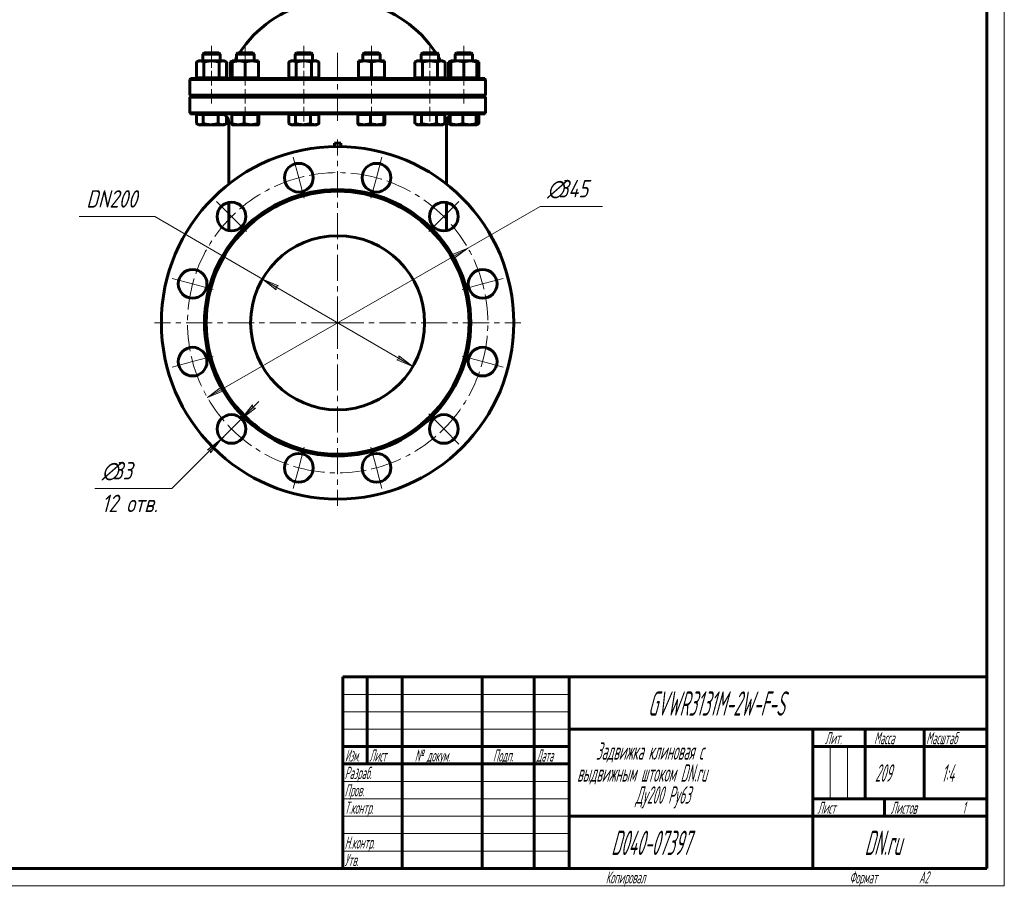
# Model space of a CAD drawing. Header units: millimetres. Extents: x 0 to 594, y 0 to 420.
# Tile 11 of 12: x 311 to 594, y 0 to 249. Entities that reach past the tile are written whole.
import ezdxf

# ---------------------------------------------------------------- set-up
doc = ezdxf.new("R2010")
doc.units = ezdxf.units.MM
for name, pattern in [('K5LT_AXLED', [12, 7.5, -1.5, 1.5, -1.5]), ('K5LT_BASIC', [0]), ('K5LT_THIN', [0])]:
    doc.linetypes.add(name, pattern=pattern)
doc.layers.add('Системный слой', color=7, linetype='Continuous')
doc.layers.add('Системный слой (1)', color=251, linetype='Continuous', true_color=0x6c6c6c)
doc.styles.add('KDIMTEXTSTYLE', font='GOST_AU.SHX', dxfattribs={"width": 0.96, "oblique": 15, "height": 5})
doc.styles.add('KTEXTSTYLE', font='GOST_AU.SHX', dxfattribs={"width": 0.56, "height": 5})
doc.dimstyles.new('KDIMSTYLE (0.25)', dxfattribs={"dimtxt": 5, "dimasz": 1, "dimexe": 2, "dimexo": 0, "dimgap": 1, "dimtad": 1, "dimlfac": 4, "dimtxsty": 'KDIMTEXTSTYLE', "dimsah": 1, "dimcen": 0, "dimdle": 1, "dimadec": 0, "dimazin": 0, "dimtfac": 0.667, "dimtmove": 0, "dimatfit": 3, "dimfxl": 1, "dimtvp": 1, "dimtolj": 1, "dimtzin": 0, "dimarcsym": 0})

# ---------------------------------------------------------------- blocks, each defined once
blk = doc.blocks.new('U52')
at = {"layer": 'Системный слой (1)', "color": 143, "linetype": 'K5LT_BASIC', "lineweight": 60, "true_color": 0x33acca}
for p, q in [((433.75, 214.39), (433.75, 201.54)), ((433.75, 196.26), (433.75, 188.15))]:
    blk.add_line(p, q, dxfattribs=at)
blk = doc.blocks.new('U55')
at = {"layer": 'Системный слой (1)', "color": 143, "linetype": 'K5LT_BASIC', "lineweight": 60, "true_color": 0x33acca}
for start, end in [(140.5799, 180), (90.0001, 140.5799)]:
    blk.add_arc((436.25, 219.21), 2.5, start, end, dxfattribs=at)
blk = doc.blocks.new('U56')
at = {"layer": 'Системный слой (1)', "color": 143, "linetype": 'K5LT_BASIC', "lineweight": 60, "true_color": 0x33acca}
for p, q in [((371.25, 201.54), (371.25, 214.39)), ((371.25, 188.15), (371.25, 196.26))]:
    blk.add_line(p, q, dxfattribs=at)
blk = doc.blocks.new('U57')
at = {"layer": 'Системный слой (1)', "color": 143, "linetype": 'K5LT_BASIC', "lineweight": 60, "true_color": 0x33acca}
for start, end in [(102.8396, 146.6923), (33.3077, 77.1604)]:
    blk.add_arc((402.5, 220.68), 33.75, start, end, dxfattribs=at)
blk = doc.blocks.new('U61')
at = {"layer": 'Системный слой (1)', "color": 143, "linetype": 'K5LT_BASIC', "lineweight": 60, "true_color": 0x33acca}
for p, q in [((371.85, 236.69), (371.65, 236.58)), ((372.05, 236.77), (371.85, 236.69)), ((372.23, 236.84), (372.05, 236.77))]:
    blk.add_line(p, q, dxfattribs=at)
blk = doc.blocks.new('U64')
at = {"layer": 'Системный слой (1)', "color": 143, "linetype": 'K5LT_BASIC', "lineweight": 60, "true_color": 0x33acca}
for p, q in [((438.58, 239.21), (436.6, 239.21)), ((440.84, 239.21), (438.58, 239.21))]:
    blk.add_line(p, q, dxfattribs=at)
blk = doc.blocks.new('U65')
at = {"layer": 'Системный слой (1)', "color": 143, "linetype": 'K5LT_BASIC', "lineweight": 60, "true_color": 0x33acca}
for p, q in [((442.46, 218.59), (442.47, 218.59)), ((442.47, 218.59), (442.47, 218.59)), ((442.47, 218.59), (442.48, 218.59)), ((442.48, 218.59), (442.52, 218.64)), ((442.52, 218.64), (442.56, 218.75)), ((442.56, 218.75), (442.6, 218.92))]:
    blk.add_line(p, q, dxfattribs=at)
blk = doc.blocks.new('U66')
at = {"layer": 'Системный слой (1)', "color": 143, "linetype": 'K5LT_BASIC', "lineweight": 60, "true_color": 0x33acca}
for p, q in [((388.47, 218.92), (388.52, 218.89)), ((388.52, 218.89), (388.57, 218.86)), ((388.57, 218.86), (388.61, 218.84)), ((388.61, 218.84), (388.89, 218.7)), ((388.89, 218.7), (389.16, 218.61)), ((389.16, 218.61), (389.43, 218.59))]:
    blk.add_line(p, q, dxfattribs=at)
blk = doc.blocks.new('U70')
at = {"layer": 'Системный слой (1)', "color": 143, "linetype": 'K5LT_BASIC', "lineweight": 60, "true_color": 0x33acca}
for p, q in [((379.72, 218.59), (379.73, 218.59)), ((379.73, 218.59), (379.73, 218.59)), ((379.73, 218.59), (379.74, 218.59)), ((379.74, 218.59), (379.78, 218.64)), ((379.78, 218.64), (379.82, 218.75)), ((379.82, 218.75), (379.87, 218.92))]:
    blk.add_line(p, q, dxfattribs=at)
blk = doc.blocks.new('U71')
at = {"layer": 'Системный слой (1)', "color": 143, "linetype": 'K5LT_BASIC', "lineweight": 60, "true_color": 0x33acca}
for p, q in [((415.94, 218.59), (415.95, 218.59)), ((415.95, 218.59), (415.96, 218.59)), ((415.96, 218.59), (416, 218.64)), ((415.96, 218.59), (415.96, 218.59)), ((416, 218.64), (416.04, 218.75)), ((416.04, 218.75), (416.09, 218.92))]:
    blk.add_line(p, q, dxfattribs=at)
blk = doc.blocks.new('U72')
at = {"layer": 'Системный слой (1)', "color": 143, "linetype": 'K5LT_BASIC', "lineweight": 60, "true_color": 0x33acca}
for p, q in [((410.3, 239.21), (410.09, 239.21)), ((414.32, 239.21), (410.3, 239.21))]:
    blk.add_line(p, q, dxfattribs=at)
blk = doc.blocks.new('U73')
at = {"layer": 'Системный слой (1)', "color": 143, "linetype": 'K5LT_BASIC', "lineweight": 60, "true_color": 0x33acca}
for p, q in [((424.69, 218.92), (424.74, 218.89)), ((424.74, 218.89), (424.79, 218.86)), ((424.79, 218.86), (424.83, 218.84)), ((424.83, 218.84), (425.12, 218.7)), ((425.12, 218.7), (425.38, 218.61)), ((425.38, 218.61), (425.65, 218.59))]:
    blk.add_line(p, q, dxfattribs=at)
blk = doc.blocks.new('U74')
at = {"layer": 'Системный слой (1)', "color": 143, "linetype": 'K5LT_BASIC', "lineweight": 60, "true_color": 0x33acca}
for p, q in [((427.84, 239.21), (426.9, 239.21)), ((431.13, 239.21), (427.84, 239.21))]:
    blk.add_line(p, q, dxfattribs=at)
blk = doc.blocks.new('U75')
at = {"layer": 'Системный слой (1)', "color": 143, "linetype": 'K5LT_BASIC', "lineweight": 60, "true_color": 0x33acca}
for p, q in [((434.4, 218.92), (434.45, 218.89)), ((434.45, 218.89), (434.49, 218.86)), ((434.49, 218.86), (434.54, 218.84)), ((434.54, 218.84), (434.67, 218.77)), ((434.67, 218.77), (434.79, 218.71)), ((434.79, 218.71), (434.91, 218.66))]:
    blk.add_line(p, q, dxfattribs=at)
blk = doc.blocks.new('U76')
at = {"layer": 'Системный слой (1)', "color": 143, "linetype": 'K5LT_BASIC', "lineweight": 60, "true_color": 0x33acca}
for p, q in [((442.55, 218.71), (442.7, 218.77)), ((442.7, 218.77), (442.87, 218.84)), ((442.87, 218.84), (443.04, 218.92))]:
    blk.add_line(p, q, dxfattribs=at)
blk = doc.blocks.new('U77')
at = {"layer": 'Системный слой (1)', "color": 143, "linetype": 'K5LT_BASIC', "lineweight": 60, "true_color": 0x33acca}
for p, q in [((361.95, 218.92), (362, 218.89)), ((362, 218.89), (362.05, 218.86)), ((362.05, 218.86), (362.1, 218.84)), ((362.1, 218.84), (362.38, 218.7)), ((362.38, 218.7), (362.65, 218.61)), ((362.65, 218.61), (362.91, 218.59))]:
    blk.add_line(p, q, dxfattribs=at)
blk = doc.blocks.new('U78')
at = {"layer": 'Системный слой (1)', "color": 143, "linetype": 'K5LT_BASIC', "lineweight": 60, "true_color": 0x33acca}
for p, q in [((434.59, 236.69), (434.39, 236.58)), ((434.78, 236.77), (434.59, 236.69)), ((434.97, 236.84), (434.78, 236.77))]:
    blk.add_line(p, q, dxfattribs=at)
blk = doc.blocks.new('U79')
at = {"layer": 'Системный слой (1)', "color": 143, "linetype": 'K5LT_BASIC', "lineweight": 60, "true_color": 0x33acca}
for p, q in [((442.65, 236.77), (442.47, 236.84)), ((442.85, 236.69), (442.65, 236.77)), ((443.05, 236.58), (442.85, 236.69))]:
    blk.add_line(p, q, dxfattribs=at)
blk = doc.blocks.new('U81')
at = {"layer": 'Системный слой (1)', "color": 30, "linetype": 'K5LT_AXLED', "lineweight": 18, "true_color": 0xff8000}
for q in [(402.5, 214.34), (349.87, 161.71), (455.12, 161.71), (402.5, 109.09)]:
    blk.add_line((402.5, 161.71), q, dxfattribs=at)
blk = doc.blocks.new('U83')
at = {"layer": 'Системный слой (1)', "color": 30, "linetype": 'K5LT_AXLED', "lineweight": 18, "true_color": 0xff8000}
for p, q in [((391.34, 203.37), (389.75, 209.28)), ((413.66, 203.37), (415.24, 209.28)), ((392.92, 197.45), (391.34, 203.37)), ((412.07, 197.45), (413.66, 203.37)), ((372, 192.21), (367.67, 196.54)), ((432.99, 192.21), (437.32, 196.54)), ((376.33, 187.88), (372, 192.21)), ((428.66, 187.88), (432.99, 192.21)), ((360.84, 172.87), (354.93, 174.46)), ((366.76, 171.29), (360.84, 172.87)), ((438.24, 171.29), (444.15, 172.87)), ((444.15, 172.87), (450.07, 174.46)), ((360.84, 150.55), (354.93, 148.97)), ((366.76, 152.14), (360.84, 150.55)), ((438.24, 152.14), (444.15, 150.55)), ((444.15, 150.55), (450.07, 148.97)), ((376.33, 135.55), (372, 131.22)), ((428.66, 135.55), (432.99, 131.22)), ((372, 131.22), (367.67, 126.89)), ((432.99, 131.22), (437.32, 126.89)), ((392.92, 125.97), (391.34, 120.06)), ((412.07, 125.97), (413.66, 120.06)), ((391.34, 120.06), (389.75, 114.14)), ((413.66, 120.06), (415.24, 114.14))]:
    blk.add_line(p, q, dxfattribs=at)
for start, end in [(75, 105), (105, 135), (45, 75), (135, 165), (15, 45), (165, 195), (345, 15), (195, 225), (315, 345), (225, 255), (285, 315), (255, 285)]:
    blk.add_arc((402.5, 161.71), 43.12, start, end, dxfattribs=at)
blk = doc.blocks.new('D7')
at = {"layer": 'Системный слой (1)'}
for points in [[(435.89, 180.12), (439.9, 183.18), (435.23, 181.26), (436, 180.94)], [(365.1, 140.24), (369.76, 142.16), (369, 142.48), (369.1, 143.3)]]:
    blk.add_hatch(color=7, dxfattribs=at).paths.add_polyline_path(points)
at = {"layer": 'Системный слой (1)', "color": 7, "linetype": 'K5LT_THIN', "lineweight": 18, "true_color": 0xffffff}
for p, q in [((439.9, 183.18), (460.7, 195.12)), ((365.1, 140.24), (439.9, 183.18)), ((435.23, 181.26), (439.9, 183.18)), ((436, 180.94), (435.23, 181.26)), ((439.9, 183.18), (435.89, 180.12)), ((435.89, 180.12), (436, 180.94)), ((365.1, 140.24), (369.1, 143.3)), ((369.76, 142.16), (365.1, 140.24)), ((369.1, 143.3), (369, 142.48)), ((369, 142.48), (369.76, 142.16))]:
    blk.add_line(p, q, dxfattribs=at)
blk.add_wipeout([(462.7, 196.12), (462.7, 203.51), (476.01, 203.51), (476.01, 196.12)]).dxf.layer = 'Системный слой (1)'
blk.add_line((460.7, 195.12), (478.56, 195.12), dxfattribs=at)
at = {"layer": 'Системный слой (1)', "color": 7, "char_height": 5, "attachment_point": 1, "style": 'KTEXTSTYLE'}
for s, insert in [('\\H5.0;\\W1.000;\\Q15;\\Q15;\\W0.960;∅', (462.7, 202.71)), ('\\H5.0;\\W1.000;\\Q15;\\Q15;\\W0.960;345', (466.01, 202.71))]:
    blk.add_mtext(s, dxfattribs=dict(at, insert=insert))
blk = doc.blocks.new('KDIMARROW_01')
at = {"layer": 'Системный слой'}
blk.add_hatch(color=0, dxfattribs=at).paths.add_polyline_path([(0, 0), (-5, 0.66), (-4.5, 0), (-5, -0.66)])
at = {"layer": 'Системный слой', "color": 0, "linetype": 'K5LT_THIN', "lineweight": 18}
for p, q in [((-4.5, 0), (-5, 0.66)), ((-5, 0.66), (0, 0)), ((0, 0), (-5, -0.66)), ((-5, -0.66), (-4.5, 0))]:
    blk.add_line(p, q, dxfattribs=at)
at = {"layer": 'Системный слой (1)', "color": 0, "linetype": 'K5LT_THIN', "lineweight": 18}
blk.add_line((402.5, 161.71), (402.25, 161.71), dxfattribs=at)
blk = doc.blocks.new('D8')
at = {"layer": 'Системный слой (1)'}
for points in [[(374.93, 134.13), (378.93, 137.19), (378.11, 137.3), (378, 138.12)], [(366, 124.31), (369.08, 128.31), (365.07, 125.25), (365.89, 125.13)]]:
    blk.add_hatch(color=7, dxfattribs=at).paths.add_polyline_path(points)
at = {"layer": 'Системный слой (1)', "color": 7, "linetype": 'K5LT_THIN', "lineweight": 18, "true_color": 0xffffff}
for p, q in [((374.93, 134.13), (379.89, 139.07)), ((378, 138.12), (374.93, 134.13)), ((374.93, 134.13), (378.93, 137.19)), ((378.11, 137.3), (378, 138.12)), ((378.93, 137.19), (378.11, 137.3)), ((374.93, 134.13), (369.08, 128.31)), ((369.08, 128.31), (354.84, 114.13)), ((369.08, 128.31), (364.12, 123.37)), ((369.08, 128.31), (365.07, 125.25)), ((366, 124.31), (369.08, 128.31)), ((365.07, 125.25), (365.89, 125.13)), ((365.89, 125.13), (366, 124.31))]:
    blk.add_line(p, q, dxfattribs=at)
blk.add_wipeout([(334.72, 105.75), (334.72, 122.51), (352.12, 122.51), (352.12, 105.75)]).dxf.layer = 'Системный слой (1)'
blk.add_line((354.84, 114.13), (332.72, 114.13), dxfattribs=at)
at = {"layer": 'Системный слой (1)', "color": 7, "char_height": 5, "attachment_point": 1, "style": 'KTEXTSTYLE'}
for s, insert in [('\\H5.0;\\W1.000;\\Q15;\\Q15;\\W0.960;∅', (334.72, 121.72)), ('\\H5.0;\\W1.000;\\Q15;\\Q15;\\W0.960;33', (338.03, 121.72)), ('\\H5.0;\\W1.000;\\Q15;\\Q15;\\W0.960;12 отв.', (334.72, 112.33))]:
    blk.add_mtext(s, dxfattribs=dict(at, insert=insert))
blk = doc.blocks.new('D9')
at = {"layer": 'Системный слой (1)'}
for points in [[(385.53, 172.32), (380.88, 174.27), (384.87, 171.19), (384.77, 172.01)], [(424.12, 149.16), (420.12, 152.24), (420.22, 151.42), (419.46, 151.1)]]:
    blk.add_hatch(color=7, dxfattribs=at).paths.add_polyline_path(points)
at = {"layer": 'Системный слой (1)', "color": 7, "linetype": 'K5LT_THIN', "lineweight": 18, "true_color": 0xffffff}
for p, q in [((380.88, 174.27), (349.98, 192.21)), ((380.88, 174.27), (385.53, 172.32)), ((384.87, 171.19), (380.88, 174.27)), ((424.12, 149.16), (380.88, 174.27)), ((385.53, 172.32), (384.77, 172.01)), ((384.77, 172.01), (384.87, 171.19)), ((419.46, 151.1), (420.22, 151.42)), ((424.12, 149.16), (419.46, 151.1)), ((420.22, 151.42), (420.12, 152.24)), ((420.12, 152.24), (424.12, 149.16))]:
    blk.add_line(p, q, dxfattribs=at)
blk.add_wipeout([(330.29, 193.21), (330.29, 200.59), (347.28, 200.59), (347.28, 193.21)]).dxf.layer = 'Системный слой (1)'
blk.add_line((349.98, 192.21), (328.29, 192.21), dxfattribs=at)
at = {"layer": 'Системный слой (1)', "color": 7, "insert": (330.29, 199.79), "char_height": 5, "attachment_point": 1, "style": 'KTEXTSTYLE'}
blk.add_mtext('\\H5.0;\\W1.000;\\Q15;\\Q15;\\W0.960;DN200', dxfattribs=at)
blk = doc.blocks.new('U84')
at = {"color": 7, "linetype": 'K5LT_THIN', "lineweight": 18, "true_color": 0xffffff}
for p, q in [((594, 420), (594, 0)), ((404, 55), (469, 55)), ((404, 50), (469, 50)), ((404, 45), (469, 45)), ((543.96, 25), (543.96, 40)), ((548.98, 25), (548.98, 40)), ((404, 30), (469, 30)), ((404, 25), (469, 25)), ((404, 20), (469, 20)), ((404, 15), (469, 15)), ((404, 10), (469, 10)), ((594, 0), (0, 0))]:
    blk.add_line(p, q, dxfattribs=at)
at = {"color": 143, "linetype": 'K5LT_BASIC', "lineweight": 60, "true_color": 0x33acca}
for p, q in [((589, 415), (589, 5)), ((404, 60), (589, 60)), ((404, 5), (404, 60)), ((411, 35), (411, 60)), ((421, 5), (421, 60)), ((444, 5), (444, 60)), ((459, 5), (459, 60)), ((469, 5), (469, 60)), ((469, 45), (589, 45)), ((539, 5), (539, 45)), ((554, 25), (554, 45)), ((571, 25), (571, 45)), ((404, 40), (469, 40)), ((539, 40), (554, 40)), ((554, 40), (589, 40)), ((404, 35), (469, 35)), ((539, 25), (589, 25)), ((559.57, 20), (559.57, 25)), ((469, 20), (539, 20)), ((539, 20), (589, 20)), ((589, 5), (20, 5))]:
    blk.add_line(p, q, dxfattribs=at)
at = {"color": 7, "attachment_point": 1, "style": 'KTEXTSTYLE'}
for s, insert, char_height in [('\\H5.0;\\W1.000;\\Q15;\\Q15;\\W0.560;\\H7.00;GVWR3131M-2W-F-S', (491.61, 55.86), 7), ('\\H5.0;\\W1.000;\\Q15;\\Q15;\\W0.560;\\H3.50;Лит.', (542.47, 44.18), 3.5), ('\\H5.0;\\W1.000;\\Q15;\\Q15;\\W0.560;\\H3.50;Масса', (556.58, 44.18), 3.5), ('\\H5.0;\\W1.000;\\Q15;\\Q15;\\W0.540;\\H3.50;Масштаб', (571.52, 44.18), 3.5), ('\\H5.0;\\W1.000;\\Q15;\\Q15;\\W0.560;Задвижка клиновая с', (476.7, 41.21), 5), ('\\H5.0;\\W1.000;\\Q15;\\Q15;\\W0.458;\\H3.50;Изм.', (404.62, 39.18), 3.5), ('\\H5.0;\\W1.000;\\Q15;\\Q15;\\W0.467;\\H3.50;Лист', (411.61, 39.18), 3.5), ('\\H5.0;\\W1.000;\\Q15;\\Q15;\\W0.560;\\H3.50;№ докум.', (424.63, 39.18), 3.5), ('\\H5.0;\\W1.000;\\Q15;\\Q15;\\W0.560;\\H3.50;Подп.', (447.1, 39.18), 3.5), ('\\H5.0;\\W1.000;\\Q15;\\Q15;\\W0.467;\\H3.50;Дата', (459.61, 39.18), 3.5), ('\\H5.0;\\W1.000;\\Q15;\\Q15;\\W0.560;\\H3.50;Разраб.', (404.5, 34.18), 3.5), ('\\H5.0;\\W1.000;\\Q15;\\Q15;\\W0.560;выдвижным штоком DN.ru', (471.27, 34.9), 5), ('\\H5.0;\\W1.000;\\Q15;\\Q15;\\W0.560;209', (556.83, 34.9), 5), ('\\H5.0;\\W1.000;\\Q15;\\Q15;\\W0.560;{\\c16737820;1:4}', (575.98, 34.9), 5), ('\\H5.0;\\W1.000;\\Q15;\\Q15;\\W0.560;\\H3.50;Пров.', (404.5, 29.18), 3.5), ('\\H5.0;\\W1.000;\\Q15;\\Q15;\\W0.560;Ду200 Ру63', (488.01, 28.59), 5), ('\\H5.0;\\W1.000;\\Q15;\\Q15;\\W0.560;\\H3.50;Т.контр.', (404.5, 24.18), 3.5), ('\\H5.0;\\W1.000;\\Q15;\\Q15;\\W0.560;\\H3.50;Лист', (540.32, 24.18), 3.5), ('\\H5.0;\\W1.000;\\Q15;\\Q15;\\W0.560;\\H3.50;Листов', (561.36, 24.18), 3.5), ('\\H5.0;\\W1.000;\\Q15;\\Q15;\\W0.560;\\H3.50;1', (581.91, 24.18), 3.5), ('\\H5.0;\\W1.000;\\Q15;\\Q15;\\W0.560;\\H3.50;Н.контр.', (404.5, 14.18), 3.5), ('\\H5.0;\\W1.000;\\Q15;\\Q15;\\W0.560;\\H7.00;D040-07397', (481.06, 15.86), 7), ('\\H5.0;\\W1.000;\\Q15;\\Q15;\\W0.560;\\H7.00;DN.ru', (553.84, 15.86), 7), ('\\H5.0;\\W1.000;\\Q15;\\Q15;\\W0.560;\\H3.50;Утв.', (404.5, 9.18), 3.5), ('\\H5.0;\\W1.000;\\Q15;\\Q15;\\W0.560;\\H3.50;Копировал', (479.5, 4.18), 3.5), ('\\H5.0;\\W1.000;\\Q15;\\Q15;\\W0.560;\\H3.50;Формат', (549.5, 4.18), 3.5), ('\\H5.0;\\W1.000;\\Q15;\\Q15;\\W0.560;\\H3.50;A2', (569.5, 4.18), 3.5)]:
    blk.add_mtext(s, dxfattribs=dict(at, insert=insert, char_height=char_height))

msp = doc.modelspace()

# ---------------------------------------------------------------- linework, layer by layer
at = {"layer": 'Системный слой (1)', "color": 30, "linetype": 'K5LT_AXLED', "lineweight": 18, "true_color": 0xff8000}
for p, q in [((366.2748, 241.2123), (366.2748, 234.8756)), ((375.9806, 234.8756), (375.9806, 241.2123)), ((392.7914, 234.8756), (392.7914, 241.2123)), ((412.2028, 234.8756), (412.2028, 241.2123)), ((429.0136, 234.8756), (429.0136, 241.2123)), ((438.7193, 241.2123), (438.7193, 234.8756)), ((402.4971, 219.7123), (402.4971, 240.0629)), ((366.2748, 234.0373), (366.2748, 229.8373)), ((375.9806, 229.8373), (375.9806, 234.0373)), ((392.7914, 229.8373), (392.7914, 234.0373)), ((412.2028, 229.8373), (412.2028, 234.0373)), ((429.0136, 229.8373), (429.0136, 234.0373)), ((438.7193, 234.0373), (438.7193, 229.8373)), ((366.2748, 228.8373), (366.2748, 224.7123)), ((375.9806, 224.7123), (375.9806, 228.8373)), ((392.7914, 224.7123), (392.7914, 228.8373)), ((412.2028, 224.7123), (412.2028, 228.8373)), ((429.0136, 224.7123), (429.0136, 228.8373)), ((438.7193, 228.8373), (438.7193, 224.7123)), ((375.9806, 219.5123), (375.9806, 223.7123)), ((392.7914, 219.5123), (392.7914, 223.7123)), ((412.2028, 219.5123), (412.2028, 223.7123)), ((429.0136, 219.5123), (429.0136, 223.7123))]:
    msp.add_line(p, q, dxfattribs=at)
at = {"layer": 'Системный слой (1)', "color": 143, "linetype": 'K5LT_BASIC', "lineweight": 60, "true_color": 0x33acca}
for p, q in [((364.1583, 239.2123), (363.7748, 238.8289)), ((363.7748, 236.9123), (363.7748, 238.8289)), ((363.7748, 238.8289), (367.3783, 238.8289)), ((368.3914, 239.2123), (364.1583, 239.2123)), ((367.3783, 238.8289), (368.7748, 238.8289)), ((368.3914, 239.2123), (368.7748, 238.8289)), ((368.7748, 236.9123), (368.7748, 238.8289)), ((373.864, 239.2123), (373.4806, 238.8289)), ((373.4806, 238.8289), (378.0578, 238.8289)), ((373.4806, 236.9123), (373.4806, 238.8289)), ((378.0972, 239.2123), (373.864, 239.2123)), ((378.0578, 238.8289), (378.4806, 238.8289)), ((378.0972, 239.2123), (378.4806, 238.8289)), ((378.4806, 236.9123), (378.4806, 238.8289)), ((390.6748, 239.2123), (390.2914, 238.8289)), ((390.2914, 238.8289), (395.2858, 238.8289)), ((390.2914, 236.9123), (390.2914, 238.8289)), ((394.9079, 239.2123), (390.6748, 239.2123)), ((394.9079, 239.2123), (395.2914, 238.8289)), ((395.2858, 238.8289), (395.2914, 238.8289)), ((395.2914, 236.9123), (395.2914, 238.8289)), ((410.0862, 239.2123), (409.7028, 238.8289)), ((409.7028, 238.8289), (409.9595, 238.8289)), ((409.7028, 236.9123), (409.7028, 238.8289)), ((409.9595, 238.8289), (414.7028, 238.8289)), ((414.3194, 239.2123), (414.7028, 238.8289)), ((414.7028, 236.9123), (414.7028, 238.8289)), ((426.897, 239.2123), (426.5136, 238.8289)), ((426.5136, 238.8289), (427.6225, 238.8289)), ((426.5136, 236.9123), (426.5136, 238.8289)), ((427.6225, 238.8289), (431.5136, 238.8289)), ((431.1302, 239.2123), (431.5136, 238.8289)), ((431.5136, 236.9123), (431.5136, 238.8289)), ((436.6027, 239.2123), (436.2193, 238.8289)), ((436.2193, 236.9123), (436.2193, 238.8289)), ((436.2193, 238.8289), (438.5532, 238.8289)), ((438.5532, 238.8289), (441.2193, 238.8289)), ((440.8359, 239.2123), (441.2193, 238.8289)), ((441.2193, 236.9123), (441.2193, 238.8289)), ((362.5248, 236.9123), (361.9447, 236.5774)), ((361.9447, 232.0373), (361.9447, 236.5774)), ((362.5248, 236.9123), (363.0273, 236.9123)), ((363.0273, 236.9123), (366.2748, 236.9123)), ((364.1098, 232.0373), (364.1098, 236.5774)), ((366.2748, 236.9123), (369.5224, 236.9123)), ((368.4399, 232.0373), (368.4399, 236.5774)), ((369.5224, 236.9123), (370.0248, 236.9123)), ((370.0248, 236.9123), (370.605, 236.5774)), ((370.605, 232.0373), (370.605, 236.5774)), ((372.2306, 236.9123), (371.6504, 236.5774)), ((371.6504, 232.0373), (371.6504, 236.5774)), ((372.2306, 236.5774), (372.2306, 236.9123)), ((372.2306, 236.9123), (374.1056, 236.9123)), ((372.2306, 232.0373), (372.2306, 236.5774)), ((374.1056, 236.9123), (377.8556, 236.9123)), ((375.9806, 232.0373), (375.9806, 236.5774)), ((377.8556, 236.9123), (379.7306, 236.9123)), ((379.7306, 236.9123), (379.7306, 236.5774)), ((379.7306, 232.0373), (379.7306, 236.5774)), ((389.0414, 236.9123), (388.4612, 236.5774)), ((388.4612, 232.0373), (388.4612, 236.5774)), ((389.0414, 236.9123), (389.5438, 236.9123)), ((389.5438, 236.9123), (392.7914, 236.9123)), ((390.6263, 232.0373), (390.6263, 236.5774)), ((392.7914, 236.9123), (396.0389, 236.9123)), ((394.9564, 232.0373), (394.9564, 236.5774)), ((396.0389, 236.9123), (396.5414, 236.9123)), ((396.5414, 236.9123), (397.1215, 236.5774)), ((397.1215, 232.0373), (397.1215, 236.5774)), ((408.4528, 236.5774), (408.4528, 236.9123)), ((408.4528, 236.9123), (410.3278, 236.9123)), ((408.4528, 232.0373), (408.4528, 236.5774)), ((410.3278, 236.9123), (414.0778, 236.9123)), ((412.2028, 232.0373), (412.2028, 236.5774)), ((414.0778, 236.9123), (415.9528, 236.9123)), ((415.9528, 236.9123), (415.9528, 236.5774)), ((415.9528, 232.0373), (415.9528, 236.5774)), ((425.2636, 236.9123), (424.6834, 236.5774)), ((424.6834, 232.0373), (424.6834, 236.5774)), ((425.2636, 236.9123), (425.766, 236.9123)), ((425.766, 236.9123), (429.0136, 236.9123)), ((426.8485, 232.0373), (426.8485, 236.5774)), ((429.0136, 236.9123), (432.2612, 236.9123)), ((431.1786, 232.0373), (431.1786, 236.5774)), ((432.2612, 236.9123), (432.7636, 236.9123)), ((432.7636, 236.9123), (433.3437, 236.5774)), ((433.3437, 232.0373), (433.3437, 236.5774)), ((434.9693, 236.9123), (434.3892, 236.5774)), ((434.3892, 232.0373), (434.3892, 236.5774)), ((434.9693, 236.5774), (434.9693, 236.9123)), ((434.9693, 236.9123), (436.8443, 236.9123)), ((434.9693, 232.0373), (434.9693, 236.5774)), ((436.8443, 236.9123), (440.5943, 236.9123)), ((438.7193, 232.0373), (438.7193, 236.5774)), ((440.5943, 236.9123), (442.4693, 236.9123)), ((442.4693, 236.9123), (442.4693, 236.5774)), ((442.4693, 236.9123), (443.0494, 236.5774)), ((442.4693, 232.0373), (442.4693, 236.5774)), ((443.0494, 232.0373), (443.0494, 236.5774)), ((361.9447, 232.0373), (364.1098, 232.0373)), ((362.7873, 231.8373), (362.7873, 232.0373)), ((364.1098, 232.0373), (368.4399, 232.0373)), ((368.4399, 232.0373), (370.605, 232.0373)), ((369.7623, 231.8373), (369.7623, 232.0373)), ((371.6504, 232.0373), (372.2306, 232.0373)), ((372.2306, 232.0373), (375.9806, 232.0373)), ((372.4931, 231.8373), (372.4931, 232.0373)), ((375.9806, 232.0373), (379.7306, 232.0373)), ((379.4681, 231.8373), (379.4681, 232.0373)), ((388.4612, 232.0373), (390.6263, 232.0373)), ((389.3039, 231.8373), (389.3039, 232.0373)), ((390.6263, 232.0373), (394.9564, 232.0373)), ((394.9564, 232.0373), (397.1215, 232.0373)), ((396.2789, 231.8373), (396.2789, 232.0373)), ((408.4528, 232.0373), (412.2028, 232.0373)), ((408.7153, 231.8373), (408.7153, 232.0373)), ((412.2028, 232.0373), (415.9528, 232.0373)), ((415.6903, 231.8373), (415.6903, 232.0373)), ((424.6834, 232.0373), (426.8485, 232.0373)), ((425.5261, 231.8373), (425.5261, 232.0373)), ((426.8485, 232.0373), (431.1786, 232.0373)), ((431.1786, 232.0373), (433.3437, 232.0373)), ((432.5011, 231.8373), (432.5011, 232.0373)), ((434.3892, 232.0373), (434.9693, 232.0373)), ((434.9693, 232.0373), (438.7193, 232.0373)), ((435.2318, 231.8373), (435.2318, 232.0373)), ((438.7193, 232.0373), (442.4693, 232.0373)), ((442.2068, 231.8373), (442.2068, 232.0373)), ((442.4693, 232.0373), (443.0494, 232.0373)), ((360.2471, 231.8373), (359.9971, 231.5873)), ((359.9971, 227.0873), (359.9971, 231.5873)), ((359.9971, 231.5873), (444.9971, 231.5873)), ((444.7471, 231.8373), (360.2471, 231.8373)), ((444.7471, 231.8373), (444.9971, 231.5873)), ((444.9971, 227.0873), (444.9971, 231.5873)), ((360.2471, 226.8373), (359.9971, 227.0873)), ((444.9971, 227.0873), (359.9971, 227.0873)), ((360.2471, 226.7123), (359.9971, 226.4623)), ((359.9971, 226.4623), (444.9971, 226.4623)), ((359.9971, 221.9623), (359.9971, 226.4623)), ((360.2471, 226.8373), (444.7471, 226.8373)), ((444.7471, 226.7123), (360.2471, 226.7123)), ((363.7748, 226.7123), (363.7748, 226.8373)), ((368.7748, 226.7123), (368.7748, 226.8373)), ((372.4971, 226.7123), (372.4971, 226.8373)), ((373.4806, 226.7123), (373.4806, 226.8373)), ((378.4806, 226.7123), (378.4806, 226.8373)), ((390.2914, 226.7123), (390.2914, 226.8373)), ((395.2914, 226.7123), (395.2914, 226.8373)), ((409.7028, 226.7123), (409.7028, 226.8373)), ((414.7028, 226.7123), (414.7028, 226.8373)), ((426.5136, 226.7123), (426.5136, 226.8373)), ((431.5136, 226.7123), (431.5136, 226.8373)), ((432.4971, 226.7123), (432.4971, 226.8373)), ((436.2193, 226.7123), (436.2193, 226.8373)), ((441.2193, 226.7123), (441.2193, 226.8373)), ((444.7471, 226.8373), (444.9971, 227.0873)), ((444.7471, 226.7123), (444.9971, 226.4623)), ((444.9971, 221.9623), (444.9971, 226.4623)), ((444.9971, 221.9623), (359.9971, 221.9623)), ((360.2471, 221.7123), (359.9971, 221.9623)), ((360.2471, 221.7123), (444.7471, 221.7123)), ((361.9543, 221.5123), (362.9099, 221.5123)), ((361.9543, 221.5123), (361.9543, 218.9223)), ((362.5248, 221.5123), (362.5248, 221.7123)), ((362.9099, 221.5123), (363.8655, 221.5123)), ((363.8655, 221.5123), (363.8655, 218.9223)), ((363.8655, 221.5123), (366.0257, 221.5123)), ((366.0257, 221.5123), (368.186, 221.5123)), ((368.186, 221.5123), (369.3907, 221.5123)), ((368.186, 221.5123), (368.186, 218.9223)), ((369.3907, 221.5123), (369.7269, 221.5123)), ((370.5954, 220.8957), (370.5954, 218.9223)), ((372.095, 221.5123), (373.894, 221.5123)), ((372.095, 221.5123), (372.095, 218.9223)), ((372.2306, 221.5123), (372.2306, 221.7123)), ((373.894, 221.5123), (375.6929, 221.5123)), ((375.6929, 221.5123), (375.6929, 218.9223)), ((375.6929, 221.5123), (377.6357, 221.5123)), ((377.6357, 221.5123), (379.5785, 221.5123)), ((379.5785, 221.5123), (379.5785, 218.9223)), ((379.5785, 221.5123), (379.7223, 221.5123)), ((379.7223, 221.5123), (379.8661, 221.5123)), ((379.7306, 221.5123), (379.7306, 221.7123)), ((379.8661, 221.5123), (379.8661, 218.9223)), ((388.4708, 221.5123), (389.4264, 221.5123)), ((388.4708, 221.5123), (388.4708, 218.9223)), ((389.0414, 221.5123), (389.0414, 221.7123)), ((389.4264, 221.5123), (390.382, 221.5123)), ((390.382, 221.5123), (392.5422, 221.5123)), ((390.382, 221.5123), (390.382, 218.9223)), ((392.5422, 221.5123), (394.7025, 221.5123)), ((394.7025, 221.5123), (395.9072, 221.5123)), ((394.7025, 221.5123), (394.7025, 218.9223)), ((395.9072, 221.5123), (397.1119, 221.5123)), ((396.5414, 221.5123), (396.5414, 221.7123)), ((397.1119, 221.5123), (397.1119, 218.9223)), ((408.3172, 221.5123), (408.3172, 218.9223)), ((408.3172, 221.5123), (410.1162, 221.5123)), ((408.4528, 221.5123), (408.4528, 221.7123)), ((410.1162, 221.5123), (411.9151, 221.5123)), ((411.9151, 221.5123), (413.8579, 221.5123)), ((411.9151, 221.5123), (411.9151, 218.9223)), ((413.8579, 221.5123), (415.8007, 221.5123)), ((415.8007, 221.5123), (415.8007, 218.9223)), ((415.8007, 221.5123), (415.9445, 221.5123)), ((415.9445, 221.5123), (416.0883, 221.5123)), ((415.9528, 221.5123), (415.9528, 221.7123)), ((416.0883, 221.5123), (416.0883, 218.9223)), ((424.693, 221.5123), (424.693, 218.9223)), ((424.693, 221.5123), (425.6486, 221.5123)), ((425.2636, 221.5123), (425.2636, 221.7123)), ((425.6486, 221.5123), (426.6042, 221.5123)), ((426.6042, 221.5123), (428.7645, 221.5123)), ((426.6042, 221.5123), (426.6042, 218.9223)), ((428.7645, 221.5123), (430.9247, 221.5123)), ((430.9247, 221.5123), (430.9247, 218.9223)), ((430.9247, 221.5123), (432.1294, 221.5123)), ((432.1294, 221.5123), (433.3341, 221.5123)), ((432.7636, 221.5123), (432.7636, 221.7123)), ((433.3341, 221.5123), (433.3341, 218.9223)), ((434.3987, 220.8957), (434.3987, 218.9223)), ((434.8337, 221.2745), (434.8337, 218.9223)), ((435.2672, 221.5123), (436.6327, 221.5123)), ((436.6327, 221.5123), (438.4316, 221.5123)), ((438.4316, 221.5123), (438.4316, 218.9223)), ((438.4316, 221.5123), (440.3744, 221.5123)), ((440.3744, 221.5123), (442.3172, 221.5123)), ((442.3172, 221.5123), (442.3172, 218.9223)), ((442.3172, 221.5123), (442.461, 221.5123)), ((442.461, 221.5123), (442.6048, 221.5123)), ((442.4693, 221.5123), (442.4693, 221.7123)), ((442.6048, 221.5123), (442.6048, 218.9223)), ((442.6048, 221.5123), (443.0398, 221.5123)), ((443.0398, 221.5123), (443.0398, 218.9223)), ((444.7471, 221.7123), (444.9971, 221.9623)), ((362.5248, 218.5873), (362.0958, 218.8351)), ((362.9099, 218.5873), (362.5248, 218.5873)), ((366.0257, 218.5873), (362.9099, 218.5873)), ((369.3907, 218.5873), (366.0257, 218.5873)), ((370.0248, 218.5873), (369.3907, 218.5873)), ((370.0248, 218.5873), (370.4539, 218.8351)), ((371.2471, 214.3907), (371.2471, 219.2123)), ((372.2306, 218.5873), (372.2223, 218.5921)), ((373.894, 218.5873), (372.2306, 218.5873)), ((377.6357, 218.5873), (373.894, 218.5873)), ((379.7223, 218.5873), (377.6357, 218.5873)), ((379.7306, 218.5873), (379.7223, 218.5873)), ((379.7306, 218.5873), (379.7389, 218.5921)), ((389.0414, 218.5873), (388.6123, 218.8351)), ((389.4264, 218.5873), (389.0414, 218.5873)), ((392.5422, 218.5873), (389.4264, 218.5873)), ((395.9072, 218.5873), (392.5422, 218.5873)), ((396.5414, 218.5873), (395.9072, 218.5873)), ((396.5414, 218.5873), (396.9704, 218.8351)), ((408.4528, 218.5873), (408.4445, 218.5921)), ((410.1162, 218.5873), (408.4528, 218.5873)), ((413.8579, 218.5873), (410.1162, 218.5873)), ((415.9445, 218.5873), (413.8579, 218.5873)), ((415.9528, 218.5873), (415.9445, 218.5873)), ((415.9528, 218.5873), (415.9611, 218.5921)), ((425.2636, 218.5873), (424.8345, 218.8351)), ((425.6486, 218.5873), (425.2636, 218.5873)), ((428.7645, 218.5873), (425.6486, 218.5873)), ((432.1294, 218.5873), (428.7645, 218.5873)), ((432.7636, 218.5873), (432.1294, 218.5873)), ((432.7636, 218.5873), (433.1927, 218.8351)), ((433.7471, 219.2123), (433.7471, 214.3907)), ((434.961, 218.5921), (434.5402, 218.8351)), ((434.9693, 218.5873), (434.961, 218.5921)), ((436.6327, 218.5873), (434.9693, 218.5873)), ((440.3744, 218.5873), (436.6327, 218.5873)), ((442.461, 218.5873), (440.3744, 218.5873)), ((442.4693, 218.5873), (442.461, 218.5873)), ((442.4693, 218.5873), (442.4776, 218.5921)), ((442.4776, 218.5921), (442.8984, 218.8351)), ((401.6221, 213.2821), (401.6221, 212.3298)), ((401.6221, 213.2821), (403.3721, 213.2821)), ((403.3721, 212.3298), (403.3721, 213.2821))]:
    msp.add_line(p, q, dxfattribs=at)
for centre, radius in [((402.4971, 161.7123), 50.625), ((391.3355, 203.3679), 4.125), ((413.6586, 203.3679), 4.125), ((402.4971, 161.7123), 38.25), ((402.4971, 161.7123), 37.75), ((372.0031, 192.2063), 4.125), ((432.991, 192.2063), 4.125), ((402.4971, 161.7123), 25), ((360.8415, 172.8739), 4.125), ((444.1526, 172.8739), 4.125), ((360.8415, 150.5508), 4.125), ((444.1526, 150.5508), 4.125), ((372.0031, 131.2184), 4.125), ((432.991, 131.2184), 4.125), ((391.3355, 120.0568), 4.125), ((413.6586, 120.0568), 4.125)]:
    msp.add_circle(centre, radius, dxfattribs=at)
for centre, radius, start, end in [((379.9971, 234.1999), 7.5, 150.327271, 158.797445), ((424.9971, 234.1999), 7.5, 21.202555, 29.672729), ((371.7471, 232.5873), 0.75, 270, 312.833428), ((433.2471, 232.5873), 0.75, 227.166572, 270), ((368.7471, 219.2123), 2.5, 0, 89.999946)]:
    msp.add_arc(centre, radius, start, end, dxfattribs=at)
for points, weights in [([(363.0273, 236.9123), (362.5248, 236.9123), (361.9447, 236.5774)], [1, 1.0379548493, 1]), ([(364.1098, 236.5774), (363.5297, 236.9123), (363.0273, 236.9123)], [1, 1.0379548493, 1]), ([(366.2748, 236.9123), (365.27, 236.9123), (364.1098, 236.5774)], [1, 1.0379548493, 1]), ([(368.4399, 236.5774), (367.2797, 236.9123), (366.2748, 236.9123)], [1, 1.0379548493, 1]), ([(369.5224, 236.9123), (369.02, 236.9123), (368.4399, 236.5774)], [1, 1.0379548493, 1]), ([(370.605, 236.5774), (370.0248, 236.9123), (369.5224, 236.9123)], [1, 1.0379548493, 1]), ([(374.1056, 236.9123), (373.2354, 236.9123), (372.2306, 236.5774)], [1, 1.0379548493, 1]), ([(375.9806, 236.5774), (374.9758, 236.9123), (374.1056, 236.9123)], [1, 1.0379548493, 1]), ([(377.8556, 236.9123), (376.9854, 236.9123), (375.9806, 236.5774)], [1, 1.0379548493, 1]), ([(379.7306, 236.5774), (378.7258, 236.9123), (377.8556, 236.9123)], [1, 1.0379548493, 1]), ([(389.5438, 236.9123), (389.0414, 236.9123), (388.4612, 236.5774)], [1, 1.0379548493, 1]), ([(390.6263, 236.5774), (390.0462, 236.9123), (389.5438, 236.9123)], [1, 1.0379548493, 1]), ([(392.7914, 236.9123), (391.7865, 236.9123), (390.6263, 236.5774)], [1, 1.0379548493, 1]), ([(394.9564, 236.5774), (393.7962, 236.9123), (392.7914, 236.9123)], [1, 1.0379548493, 1]), ([(396.0389, 236.9123), (395.5365, 236.9123), (394.9564, 236.5774)], [1, 1.0379548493, 1]), ([(397.1215, 236.5774), (396.5414, 236.9123), (396.0389, 236.9123)], [1, 1.0379548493, 1]), ([(410.3278, 236.9123), (409.4576, 236.9123), (408.4528, 236.5774)], [1, 1.0379548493, 1]), ([(412.2028, 236.5774), (411.198, 236.9123), (410.3278, 236.9123)], [1, 1.0379548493, 1]), ([(414.0778, 236.9123), (413.2076, 236.9123), (412.2028, 236.5774)], [1, 1.0379548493, 1]), ([(415.9528, 236.5774), (414.948, 236.9123), (414.0778, 236.9123)], [1, 1.0379548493, 1]), ([(425.766, 236.9123), (425.2636, 236.9123), (424.6834, 236.5774)], [1, 1.0379548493, 1]), ([(426.8485, 236.5774), (426.2684, 236.9123), (425.766, 236.9123)], [1, 1.0379548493, 1]), ([(429.0136, 236.9123), (428.0088, 236.9123), (426.8485, 236.5774)], [1, 1.0379548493, 1]), ([(431.1786, 236.5774), (430.0184, 236.9123), (429.0136, 236.9123)], [1, 1.0379548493, 1]), ([(432.2612, 236.9123), (431.7588, 236.9123), (431.1786, 236.5774)], [1, 1.0379548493, 1]), ([(433.3437, 236.5774), (432.7636, 236.9123), (432.2612, 236.9123)], [1, 1.0379548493, 1]), ([(436.8443, 236.9123), (435.9741, 236.9123), (434.9693, 236.5774)], [1, 1.0379548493, 1]), ([(438.7193, 236.5774), (437.7145, 236.9123), (436.8443, 236.9123)], [1, 1.0379548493, 1]), ([(440.5943, 236.9123), (439.7241, 236.9123), (438.7193, 236.5774)], [1, 1.0379548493, 1]), ([(442.4693, 236.5774), (441.4645, 236.9123), (440.5943, 236.9123)], [1, 1.0379548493, 1]), ([(362.9099, 218.5873), (363.3534, 218.5873), (363.8655, 218.9223)], [1, 1.0379548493, 1]), ([(363.8655, 218.9223), (365.0232, 218.5873), (366.0257, 218.5873)], [1, 1.0379548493, 1]), ([(366.0257, 218.5873), (367.0283, 218.5873), (368.186, 218.9223)], [1, 1.0379548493, 1]), ([(368.186, 218.9223), (368.8316, 218.5873), (369.3907, 218.5873)], [1, 1.0379548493, 1]), ([(369.3907, 218.5873), (369.9498, 218.5873), (370.5954, 218.9223)], [1, 1.0379548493, 1]), ([(370.5954, 218.9223), (370.5234, 218.8752), (370.4539, 218.8351)], [1, 1.00516756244, 1.00892799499]), ([(372.2223, 218.5921), (372.1631, 218.6262), (372.095, 218.9223)], [1.00802189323, 1.03339643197, 1]), ([(372.095, 218.9223), (373.0591, 218.5873), (373.894, 218.5873)], [1, 1.0379548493, 1]), ([(373.894, 218.5873), (374.7289, 218.5873), (375.6929, 218.9223)], [1, 1.0379548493, 1]), ([(375.6929, 218.9223), (376.734, 218.5873), (377.6357, 218.5873)], [1, 1.0379548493, 1]), ([(377.6357, 218.5873), (378.5373, 218.5873), (379.5785, 218.9223)], [1, 1.0379548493, 1]), ([(379.5785, 218.9223), (379.6555, 218.5873), (379.7223, 218.5873)], [1, 1.0379548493, 1]), ([(389.4264, 218.5873), (389.8699, 218.5873), (390.382, 218.9223)], [1, 1.0379548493, 1]), ([(390.382, 218.9223), (391.5397, 218.5873), (392.5422, 218.5873)], [1, 1.0379548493, 1]), ([(392.5422, 218.5873), (393.5448, 218.5873), (394.7025, 218.9223)], [1, 1.0379548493, 1]), ([(394.7025, 218.9223), (395.3481, 218.5873), (395.9072, 218.5873)], [1, 1.0379548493, 1]), ([(395.9072, 218.5873), (396.4663, 218.5873), (397.1119, 218.9223)], [1, 1.0379548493, 1]), ([(397.1119, 218.9223), (397.0399, 218.8752), (396.9704, 218.8351)], [1, 1.00516756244, 1.00892799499]), ([(408.3172, 218.9223), (409.2813, 218.5873), (410.1162, 218.5873)], [1, 1.0379548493, 1]), ([(408.4445, 218.5921), (408.3854, 218.6262), (408.3172, 218.9223)], [1.00802189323, 1.03339643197, 1]), ([(410.1162, 218.5873), (410.9511, 218.5873), (411.9151, 218.9223)], [1, 1.0379548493, 1]), ([(411.9151, 218.9223), (412.9563, 218.5873), (413.8579, 218.5873)], [1, 1.0379548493, 1]), ([(413.8579, 218.5873), (414.7595, 218.5873), (415.8007, 218.9223)], [1, 1.0379548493, 1]), ([(415.8007, 218.9223), (415.8777, 218.5873), (415.9445, 218.5873)], [1, 1.0379548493, 1]), ([(425.6486, 218.5873), (426.0921, 218.5873), (426.6042, 218.9223)], [1, 1.0379548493, 1]), ([(426.6042, 218.9223), (427.7619, 218.5873), (428.7645, 218.5873)], [1, 1.0379548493, 1]), ([(428.7645, 218.5873), (429.7671, 218.5873), (430.9247, 218.9223)], [1, 1.0379548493, 1]), ([(430.9247, 218.9223), (431.5703, 218.5873), (432.1294, 218.5873)], [1, 1.0379548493, 1]), ([(432.1294, 218.5873), (432.6885, 218.5873), (433.3341, 218.9223)], [1, 1.0379548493, 1]), ([(433.3341, 218.9223), (433.2621, 218.8752), (433.1927, 218.8351)], [1, 1.00516756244, 1.00892799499]), ([(434.961, 218.5921), (434.9019, 218.6262), (434.8337, 218.9223)], [1.00802189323, 1.03339643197, 1]), ([(434.8337, 218.9223), (435.7978, 218.5873), (436.6327, 218.5873)], [1, 1.0379548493, 1]), ([(436.6327, 218.5873), (437.4676, 218.5873), (438.4316, 218.9223)], [1, 1.0379548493, 1]), ([(438.4316, 218.9223), (439.4728, 218.5873), (440.3744, 218.5873)], [1, 1.0379548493, 1]), ([(440.3744, 218.5873), (441.2761, 218.5873), (442.3172, 218.9223)], [1, 1.0379548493, 1]), ([(442.3172, 218.9223), (442.3943, 218.5873), (442.461, 218.5873)], [1, 1.0379548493, 1]), ([(443.0398, 218.9223), (442.9679, 218.8752), (442.8984, 218.8351)], [1, 1.00516756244, 1.00892799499])]:
    msp.add_rational_spline(points, weights, degree=2, dxfattribs=at)
for points, knots in [([(371.0482, 220.1846), (371.0369, 220.2115), (371.0251, 220.2381), (370.9945, 220.3042), (370.9751, 220.3434), (370.9323, 220.4246), (370.9087, 220.4665), (370.859, 220.5489), (370.833, 220.5893), (370.7787, 220.6687), (370.7504, 220.7075), (370.7067, 220.7639), (370.6922, 220.7822), (370.6774, 220.8002)], [0, 0, 0, 0, 1.05005262, 1.05005262, 2.62513155, 2.62513155, 4.35820677, 4.35820677, 6.09128198, 6.09128198, 7.8243572, 7.8243572, 8.66537608, 8.66537608, 8.66537608, 8.66537608]), ([(434.3162, 220.7995), (434.2857, 220.7624), (434.2564, 220.7244), (434.2, 220.6468), (434.1729, 220.6071), (434.121, 220.5263), (434.0963, 220.4851), (434.0492, 220.4014), (434.0268, 220.3589), (433.9845, 220.2726), (433.9646, 220.2289), (433.9459, 220.1846)], [0, 0, 0, 0, 1.9040559, 1.9040559, 3.8081118, 3.8081118, 5.7121677, 5.7121677, 7.6162236, 7.6162236, 9.52027951, 9.52027951, 9.52027951, 9.52027951])]:
    msp.add_open_spline(points, degree=3, knots=knots, dxfattribs=at)

# ---------------------------------------------------------------- block references
at = {"layer": 'Системный слой (1)'}
for name in ['U57', 'U72', 'U74', 'U64', 'U61', 'U78', 'U79', 'U55', 'U77', 'U70', 'U66', 'U71', 'U73', 'U75', 'U65', 'U76', 'U81', 'U56', 'U52', 'U83']:
    msp.add_blockref(name, (0, 0), dxfattribs=at)

# ---------------------------------------------------------------- next in the draw order: dimensions: what is measured, and where the dimension line sits
at = {"layer": 'Системный слой (1)', "color": 7}
dim = msp.add_diameter_dim_2p(p1=(252.8912, 75.8384), p2=(552.1029, 247.5863), dimstyle='KDIMSTYLE (0.25)', override={"dimtih": 1, "dimtoh": 1, "dimpost": '\\H5.0;\\W0.960;\\Q15;<>', "dimblk1": 'KDIMARROW_01', "dimblk2": 'KDIMARROW_01', "dimclrt": 7, "dimtol": 1, "dimtp": 0, "dimtm": 0, "dimtdec": 5, "dimtmove": 1, "dimatfit": 2, "dimtolj": 1}, dxfattribs=at)
dim.commit()
dim.dimension.update_dxf_attribs({"geometry": 'D7', "text_midpoint": (462.7039, 195.1231), "dimtype": 163})

# ---------------------------------------------------------------- next in the draw order: dimensions: what is measured, and where the dimension line sits
dim = msp.add_diameter_dim_2p(p1=(383.6943, 142.8617), p2=(360.3119, 119.5751), dimstyle='KDIMSTYLE (0.25)', override={"dimtih": 1, "dimtoh": 1, "dimpost": '\\H5.0;\\W0.960;\\Q15;<>\\X\\H5.0;\\W0.960;\\Q15;\\Q15;12 отв.', "dimblk1": 'KDIMARROW_01', "dimblk2": 'KDIMARROW_01', "dimclrt": 7, "dimtol": 1, "dimtp": 0, "dimtm": 0, "dimtdec": 5, "dimtmove": 1, "dimatfit": 2, "dimtolj": 1}, dxfattribs=at)
dim.commit()
dim.dimension.update_dxf_attribs({"geometry": 'D8', "text_midpoint": (352.8433, 114.1289)})

# ---------------------------------------------------------------- next in the draw order: dimensions: what is measured, and where the dimension line sits
dim = msp.add_diameter_dim_2p(p1=(488.9745, 111.4963), p2=(316.0196, 211.9284), dimstyle='KDIMSTYLE (0.25)', override={"dimtih": 1, "dimtoh": 1, "dimpost": '\\H5.0;\\W0.960;\\Q15;<>', "dimblk1": 'KDIMARROW_01', "dimblk2": 'KDIMARROW_01', "dimclrt": 7, "dimtol": 1, "dimtp": 0, "dimtm": 0, "dimtdec": 5, "dimtmove": 1, "dimatfit": 2, "dimtolj": 1}, dxfattribs=at)
dim.commit()
dim.dimension.update_dxf_attribs({"geometry": 'D9', "text_midpoint": (347.9832, 192.2063), "dimtype": 163})

# ---------------------------------------------------------------- next in the draw order: block references
msp.add_blockref('U84', (0, 0))

doc.saveas('drawing.dxf')
